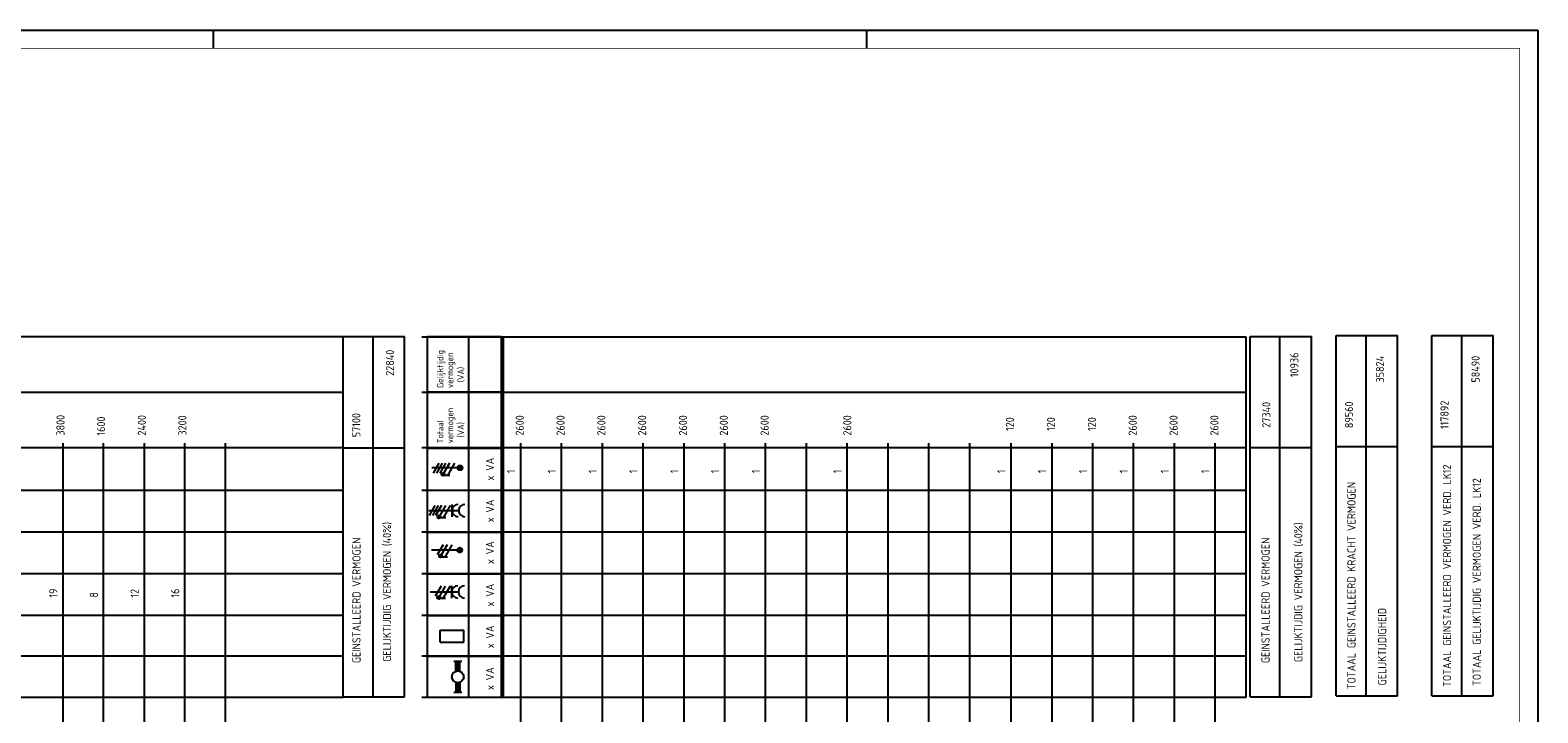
# Model space of a CAD drawing. Header units: millimetres. Extents: x 0 to 1189, y -5 to 836.
# Tile 10 of 10: x 773 to 1189, y 648 to 836. Entities that reach past the tile are written whole.
import ezdxf
from ezdxf.enums import TextEntityAlignment as Align

# ---------------------------------------------------------------- set-up
doc = ezdxf.new("R2010")
doc.units = ezdxf.units.MM
for name, color, linetype in [('40', 1, 'CONTINUOUS'), ('EL$2B---_KADER', 4, 'CONTINUOUS'), ('LIJN018', 210, 'CONTINUOUS'), ('LIJN025', 10, 'CONTINUOUS'), ('LIJN035', 50, 'CONTINUOUS'), ('LIJN050', 90, 'CONTINUOUS'), ('TEKST25', 10, 'CONTINUOUS'), ('TEKST35', 50, 'CONTINUOUS'), ('TEKST50', 90, 'CONTINUOUS')]:
    doc.layers.add(name, color=color, linetype=linetype)
doc.styles.add('ISO', font='ISO.SHX')
doc.styles.add('NEN', font='iso.shx')
doc.styles.add('ROMAND', font='romand')

# ---------------------------------------------------------------- blocks, each defined once
blk = doc.blocks.new('A$C0380546B')
at = {"layer": 'LIJN025', "linetype": 'Continuous'}
for p, q in [((0, 110.31), (18.79, 110.31)), ((0, 0), (0, 110.31)), ((9.17, 0), (9.17, 110.15)), ((18.79, 0), (18.79, 110.31)), ((0, 76.31), (18.79, 76.31))]:
    blk.add_line(p, q, dxfattribs=at)
at = {"layer": 'LIJN025'}
blk.add_line((0, 0), (18.79, 0), dxfattribs=at)
blk = doc.blocks.new('A0')
at = {"layer": 'LIJN025'}
for p, q in [((824, 836), (824, 841)), ((1004, 836), (1004, 841))]:
    blk.add_line(p, q, dxfattribs=at)
blk.add_lwpolyline([(1189, 841), (1189, 0), (0, 0), (0, 841)], close=True, dxfattribs=at)
at = {"layer": 'LIJN050', "const_width": 0.2}
blk.add_lwpolyline([(1184, 836), (25, 836), (25, 5), (1184, 5)], close=True, dxfattribs=at)
at = {"layer": 'TEKST25', "style": 'ROMAND', "width": 2.899115}
blk.add_attdef('STATUS', text='', height=2.5, dxfattribs=at).set_placement((1143, 71.5), (1182, 71.5), align=Align.FIT)
at = {"layer": 'TEKST25', "style": 'ISO'}
for tag, p in [('E', (1144.25, 66)), ('NAAM-E', (1155.75, 66)), ('DATUM-E', (1174, 66)), ('D', (1144.25, 61)), ('NAAM-D', (1155.75, 61)), ('DATUM-D', (1174, 61)), ('C', (1144.25, 56)), ('NAAM-C', (1155.75, 56)), ('DATUM-C', (1174, 56)), ('B', (1144.25, 51)), ('NAAM-B', (1155.75, 51)), ('DATUM-B', (1174, 51)), ('A', (1144.25, 46)), ('NAAM-A', (1155.75, 46)), ('DATUM-A', (1174, 46))]:
    blk.add_attdef(tag, text='', height=2.5, dxfattribs=at).set_placement(p, align=Align.CENTER)
for tag, p in [('DATUM', (1021.75, 36.25)), ('SCHAAL', (1057, 36.25)), ('GETEKEND', (1087.25, 36.25)), ('GECONTOL.', (1122, 36.25)), ('FORMAAT', (1152.25, 28.25))]:
    blk.add_attdef(tag, p, '', height=2.5, dxfattribs=at)
at = {"layer": 'TEKST35', "style": 'ISO'}
for tag, p in [('PROJECT', (1023.5, 72.5)), ('PLAATS', (1023.5, 63.5)), ('INSTALLATIE-REGEL1', (1023.5, 52.5)), ('INSTALLATIE-REGEL2', (1023.5, 43.5))]:
    blk.add_attdef(tag, p, '', height=4, dxfattribs=at)
blk.add_attdef('PROJ.NR.', text='', height=4, dxfattribs=at).set_placement((1170, 23), align=Align.CENTER)
at = {"layer": 'TEKST50', "style": 'ISO'}
blk.add_attdef('FILE-NAAM', text='', height=5, dxfattribs=at).set_placement((1162.5, 7.5), align=Align.CENTER)

msp = doc.modelspace()

# ---------------------------------------------------------------- linework, layer by layer
at = {"layer": 'LIJN018', "color": 9, "linetype": 'Continuous'}
for p, q in [((259.24, 751.54), (859.7, 751.54)), ((881.36, 751.53), (1108.63, 751.53)), ((882.91, 652.14), (882.91, 751.56)), ((882.91, 751.56), (903.32, 751.56)), ((894.32, 652.14), (894.32, 751.56)), ((903.32, 652.14), (903.32, 751.56)), ((903.86, 652.22), (903.86, 751.53)), ((259.24, 736.24), (859.7, 736.24)), ((881.36, 736.23), (1108.63, 736.23)), ((882.91, 736.34), (903.32, 736.34)), ((259.24, 720.96), (859.7, 720.96)), ((881.36, 720.96), (1108.63, 720.96)), ((882.91, 720.82), (903.32, 720.82)), ((891.44, 715.39), (884.17, 715.39)), ((886.1, 716.68), (884.52, 713.95)), ((887, 716.68), (885.42, 713.95)), ((887.9, 716.68), (886.32, 713.95)), ((889.02, 716.68), (887.47, 713.99)), ((890.37, 716.68), (888.41, 713.27)), ((889.1, 713.27), (887.71, 713.27)), ((259.24, 709.26), (859.7, 709.26)), ((881.36, 709.26), (1108.63, 709.26)), ((882.91, 709.23), (903.32, 709.23)), ((883.34, 703.61), (891.53, 703.61)), ((884.96, 704.98), (883.38, 702.25)), ((885.86, 704.98), (884.28, 702.25)), ((886.76, 704.98), (885.18, 702.25)), ((887.88, 704.98), (886.33, 702.29)), ((889.23, 704.98), (887.26, 701.57)), ((889.73, 701.92), (889.73, 705.3)), ((887.96, 701.57), (886.56, 701.57)), ((259.24, 697.77), (859.7, 697.77)), ((881.36, 697.76), (1108.63, 697.76)), ((882.91, 697.65), (903.32, 697.65)), ((887.22, 694.17), (885.64, 691.44)), ((888.34, 694.17), (886.79, 691.48)), ((889.69, 694.17), (887.72, 690.76)), ((891.38, 692.71), (884, 692.71)), ((888.42, 690.76), (887.03, 690.76)), ((259.24, 686.24), (859.7, 686.24)), ((881.36, 686.24), (1108.63, 686.24)), ((882.91, 686.21), (903.32, 686.21)), ((886.68, 682.74), (885.1, 680.01)), ((887.8, 682.74), (886.25, 680.05)), ((889.15, 682.74), (887.18, 679.33)), ((889.65, 679.51), (889.65, 682.9)), ((883.71, 681.2), (891.45, 681.2)), ((887.88, 679.33), (886.49, 679.33)), ((259.24, 674.81), (859.7, 674.81)), ((881.36, 674.81), (1108.43, 674.81)), ((882.91, 674.71), (903.32, 674.71)), ((886.46, 667.3), (886.46, 670.68)), ((886.46, 670.68), (892.93, 670.68)), ((892.93, 667.3), (892.93, 670.68)), ((886.46, 667.3), (892.93, 667.3)), ((259.24, 663.56), (859.7, 663.56)), ((881.36, 663.56), (1108.63, 663.56)), ((882.91, 663.51), (903.32, 663.51)), ((890.22, 662.11), (892.38, 662.11)), ((890.76, 659.32), (890.76, 662.11)), ((891.84, 659.32), (891.84, 662.11)), ((892.38, 653.47), (890.22, 653.47)), ((890.76, 656.26), (890.76, 653.47)), ((891.84, 656.26), (891.84, 653.47)), ((259.24, 652.22), (859.7, 652.22)), ((881.36, 652.22), (1108.63, 652.22)), ((882.91, 652.14), (903.32, 652.14))]:
    msp.add_line(p, q, dxfattribs=at)
at = {"layer": 'LIJN018', "color": 9}
msp.add_line((1108.63, 652.22), (1108.63, 751.53), dxfattribs=at)
at = {"layer": 'LIJN018', "color": 9, "linetype": 'Continuous', "const_width": 0.45}
for points in [[(887.03, 713.6, 1), (887.48, 713.6, 1)], [(885.88, 701.9, 1), (886.33, 701.9, 1)], [(886.34, 691.08, 1), (886.79, 691.08, 1)], [(885.8, 679.65, 1), (886.25, 679.65, 1)]]:
    msp.add_lwpolyline(points, format="xyb", close=True, dxfattribs=at)
at = {"layer": 'LIJN018', "color": 9, "linetype": 'Continuous'}
for centre, radius in [((891.89, 715.39), 0.675), ((891.89, 715.39), 0.45), ((891.89, 715.39), 0.225), ((887.25, 713.6), 0.45), ((886.11, 701.9), 0.45), ((886.57, 691.08), 0.45), ((891.83, 692.71), 0.675), ((891.83, 692.71), 0.45), ((891.83, 692.71), 0.225), ((886.03, 679.65), 0.45), ((891.3, 657.79), 1.62)]:
    msp.add_circle(centre, radius, dxfattribs=at)
for centre in [(891.42, 703.61), (893.22, 703.61), (891.34, 681.2), (893.14, 681.2)]:
    msp.add_arc(centre, 1.69, 90, 270, dxfattribs=at)
for points in [[(890.76, 659.41), (891.84, 659.41), (890.76, 662.11), (891.84, 662.11)], [(890.76, 659.41), (890.76, 659.35), (891.3, 659.41)], [(891.84, 659.35), (891.84, 659.41), (891.35, 659.41)], [(890.76, 656.17), (890.76, 656.22), (891.25, 656.17)], [(890.76, 653.47), (891.84, 653.47), (890.76, 656.17), (891.84, 656.17)], [(891.84, 656.17), (891.84, 656.22), (891.35, 656.17)]]:
    msp.add_solid(points, dxfattribs=at)
at = {"layer": 'LIJN025', "linetype": 'Continuous'}
for p, q in [((1133.44, 652.52), (1133.44, 751.89)), ((1133.44, 751.89), (1150.35, 751.89)), ((1141.69, 652.52), (1141.69, 751.75)), ((1150.35, 652.52), (1150.35, 751.89)), ((1159.78, 652.52), (1159.78, 751.89)), ((1159.78, 751.89), (1176.69, 751.89)), ((1168.03, 652.52), (1168.03, 751.75)), ((1176.69, 652.52), (1176.69, 751.89)), ((1133.44, 721.29), (1150.35, 721.29)), ((1159.78, 721.29), (1176.69, 721.29))]:
    msp.add_line(p, q, dxfattribs=at)
at = {"layer": 'LIJN025'}
for p, q in [((1133.44, 652.52), (1150.35, 652.52)), ((1159.78, 652.52), (1176.69, 652.52))]:
    msp.add_line(p, q, dxfattribs=at)
at = {"layer": 'LIJN035'}
for p, q in [((782.51, 537.68), (782.51, 722.16)), ((793.68, 537.68), (793.68, 722.16)), ((804.93, 537.68), (804.93, 722.16)), ((816.1, 537.68), (816.1, 722.16)), ((827.28, 537.68), (827.28, 722.16)), ((908.65, 538.06), (908.65, 722.16)), ((919.9, 538.06), (919.9, 722.16)), ((931.15, 538.06), (931.15, 722.16)), ((942.4, 538.06), (942.4, 722.16)), ((953.65, 538.06), (953.65, 722.16)), ((964.9, 538.06), (964.9, 722.16)), ((976.15, 538.06), (976.15, 722.16)), ((987.4, 538.06), (987.4, 722.16)), ((998.65, 538.06), (998.65, 722.16)), ((1009.9, 538.06), (1009.9, 722.16)), ((1021.15, 538.06), (1021.15, 722.16)), ((1032.4, 538.06), (1032.4, 722.16)), ((1043.78, 538.06), (1043.78, 722.16)), ((1055.16, 538.06), (1055.16, 722.16)), ((1066.31, 538.06), (1066.31, 722.16)), ((1077.56, 538.06), (1077.56, 722.16)), ((1088.81, 538.06), (1088.81, 722.16)), ((1100.06, 538.06), (1100.06, 722.16))]:
    msp.add_line(p, q, dxfattribs=at)

# ---------------------------------------------------------------- block references
at = {"layer": 'EL$2B---_KADER'}
msp.add_blockref('A0', (0, -5), dxfattribs=at)
at = {"layer": 'LIJN025', "xscale": 0.900000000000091, "yscale": 0.8999999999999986, "zscale": 0.9}
for p in [(859.7, 652.26), (1109.67, 652.29)]:
    msp.add_blockref('A$C0380546B', p, dxfattribs=at)

# ---------------------------------------------------------------- texts
at = {"layer": '40', "style": 'NEN'}
for s, p in [('22840', (873.71, 744.34)), ('10936', (1122.99, 743.77)), ('35824', (1146.61, 742.57)), ('58490', (1172.96, 742.57)), ('27340', (1115.29, 729.99)), ('89560', (1138.05, 729.99)), ('117892', (1164.4, 729.99)), ('57100', (864.44, 727.15)), ('TOTAAL GEINSTALLEERD VERMOGEN VERD. LK12', (1165.1, 685.65)), ('TOTAAL GEINSTALLEERD KRACHT VERMOGEN', (1138.75, 682.94)), ('TOTAAL GELIJKTIJDIG VERMOGEN VERD. LK12', (1173.29, 683.9)), ('GELIJKTIJDIG VERMOGEN (40%)', (872.89, 681.19)), ('GELIJKTIJDIG VERMOGEN (40%)', (1124.09, 681.1)), ('GEINSTALLEERD VERMOGEN ', (864.49, 679.48)), ('GEINSTALLEERD VERMOGEN ', (1115.07, 679.48)), ('GELIJKTIJDIGHEID ', (1147.21, 666.74))]:
    msp.add_text(s, height=2.25, rotation=90, dxfattribs=at).set_placement(p, align=Align.CENTER)
for s, p in [('3800', (782.9, 724.27)), ('1600', (794.08, 724.27)), ('2400', (805.33, 724.27)), ('3200', (816.5, 724.27)), ('2600', (909.49, 724.27)), ('2600', (920.74, 724.27)), ('2600', (931.99, 724.27)), ('2600', (943.24, 724.27)), ('2600', (954.49, 724.27)), ('2600', (965.74, 724.27)), ('2600', (976.99, 724.27)), ('2600', (999.78, 724.27)), (' 120', (1044.6, 724.27)), (' 120', (1055.91, 724.27)), (' 120', (1067.21, 724.27)), ('2600', (1078.46, 724.27)), ('2600', (1089.71, 724.27)), ('2600', (1100.96, 724.27)), ('1', (907.09, 713.9)), ('1', (918.34, 713.9)), ('1', (929.59, 713.9)), ('1', (940.84, 713.9)), ('1', (952.09, 713.9)), ('1', (963.34, 713.9)), ('1', (974.59, 713.9)), ('1', (997.09, 713.9)), ('1', (1042.26, 713.9)), ('1', (1053.5, 713.9)), ('1', (1064.75, 713.9)), ('1', (1076, 713.9)), ('1', (1087.25, 713.9)), ('1', (1098.5, 713.9)), ('19', (780.92, 679.62)), ('12', (803.35, 679.62)), ('16', (814.52, 679.62)), ('8', (792.1, 679.62))]:
    msp.add_text(s, height=2.25, rotation=90, dxfattribs=at).set_placement(p)
at = {"layer": 'LIJN018', "color": 9, "linetype": 'Continuous', "style": 'NEN'}
for s, height, p in [('Gelijktijdig', 1.8, (887.34, 737.39)), ('vermogen', 1.8, (890.04, 737.39)), ('(VA)', 1.8, (892.97, 738.96)), ('vermogen', 1.8, (890.04, 722.16)), ('Totaal', 1.8, (887.34, 722.16)), ('(VA)', 1.8, (892.97, 723.74)), ('x VA', 2.25, (901.29, 711.87)), ('x VA', 2.25, (901.29, 700.37)), ('x VA', 2.25, (901.29, 688.86)), ('x VA', 2.25, (901.29, 677.15)), ('x VA', 2.25, (901.29, 665.65)), ('x VA', 2.25, (901.29, 654.14))]:
    msp.add_text(s, height=height, rotation=90, dxfattribs=at).set_placement(p)

doc.saveas('drawing.dxf')
